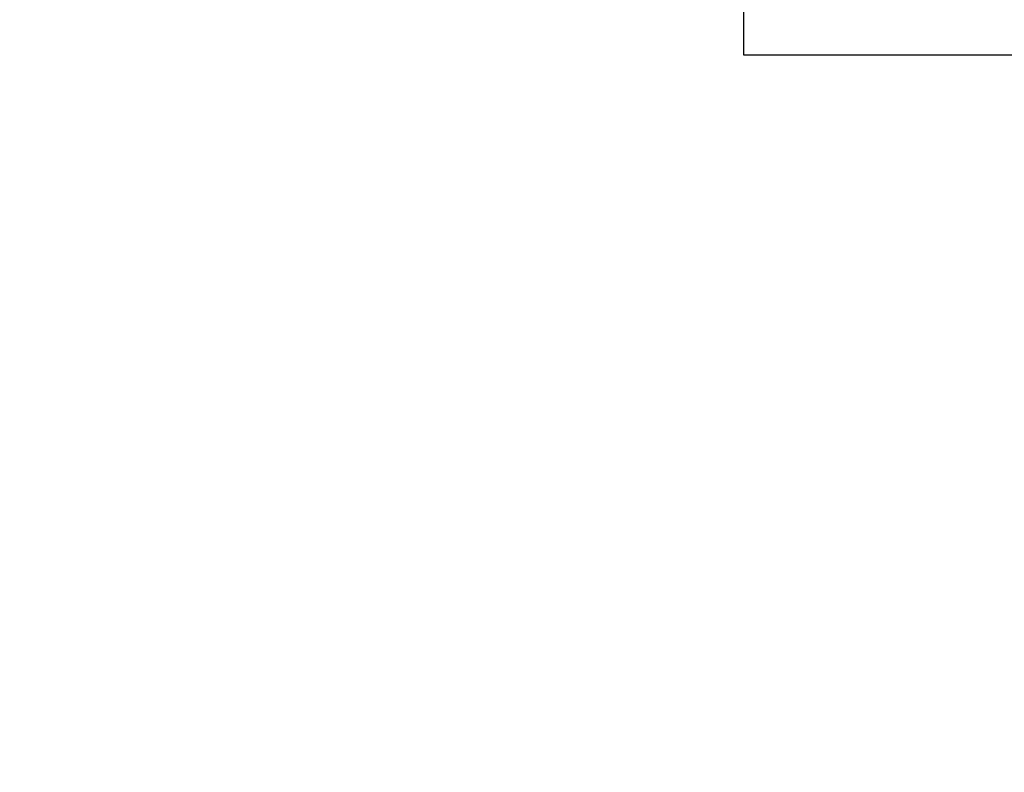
# Model space of a CAD drawing. Header units: millimetres. Extents: x 11979 to 23691, y 12825 to 41978.
# Tile 135 of 256: x 21266 to 21281, y 33549 to 33560. Entities that reach past the tile are written whole.
import ezdxf

# ---------------------------------------------------------------- set-up
doc = ezdxf.new("R2010")
doc.units = ezdxf.units.MM
doc.linetypes.add('DASHED', pattern=[19.05, 12.7, -6.35])
for name, color, linetype in [('-LI-WIDOK', 2, 'Continuous'), ('-WYMIAR', 8, 'Continuous'), ('PROJEKTOWANE', 5, 'Continuous')]:
    doc.layers.add(name, color=color, linetype=linetype)

# ---------------------------------------------------------------- blocks, each defined once
blk = doc.blocks.new('K13102_TOP')
blk.add_lwpolyline([(0.175, -0.33487, 0.058036), (0.136, 0), (-0.136, 0, 0.058036), (-0.175, -0.33487)], format="xyb")

msp = doc.modelspace()

# ---------------------------------------------------------------- hatches: boundary and pattern name
at = {"layer": '-WYMIAR'}
h = msp.add_hatch(dxfattribs=at)
h.set_pattern_fill('DACHOWKA', color=256)
h.set_pattern_definition([(0, (463900.403, 31501.895), (0, 45), [9, -6]), (0, (463907.903, 31524.395), (0, 45), [9, -6]), (90, (463897.403, 31504.895), (-15, 9e-16), [19.5, -25.5]), (90, (463904.903, 31527.395), (-15, 9e-16), [19.5, -25.5]), (45, (463909.403, 31501.895), (-22.4999964, 22.4999964), [4.2426, -27.5772]), (45, (463924.403, 31501.895), (-22.4999964, 22.4999964), [4.2426, -27.5772]), (45, (463939.403, 31501.895), (-22.4999964, 22.4999964), [4.2426, -27.5772]), (135, (463900.403, 31501.895), (-22.4999964, -22.4999964), [4.2426, -27.5772]), (135, (463915.403, 31501.895), (-22.4999964, -22.4999964), [4.2426, -27.5772]), (135, (463930.403, 31501.895), (-22.4999964, -22.4999964), [4.2426, -27.5772])])
h.paths.add_polyline_path([(21523.671, 33360.174), (21202.073, 33360.174), (21202.073, 33298.624), (21523.671, 33298.624)])
h.paths.add_polyline_path([(21575.671, 33360.174), (21534.671, 33360.174), (21534.671, 33298.624), (20925.796, 33298.405, -1.559034), (20898.303, 33298.624), (20572.505, 33298.624, -1.53309), (20545.05, 33298.493), (19916.671, 33298.624), (19916.671, 33360.174), (19875.671, 33360.174), (19875.671, 33257.624), (21575.671, 33257.624)])
h.paths.add_polyline_path([(21580.671, 33384.174), (21580.671, 33626.124), (21575.671, 33626.124), (21575.671, 33384.174), (21575.671, 33257.624), (19875.671, 33257.624), (19875.671, 33667.124), (19870.671, 33667.124), (19870.671, 33221.624), (21580.671, 33221.624)])
h.paths.add_polyline_path([(21444.488, 33267.233), (21444.488, 33291.88), (21419.76, 33291.88), (21419.76, 33267.233)], flags=16)

# ---------------------------------------------------------------- linework, layer by layer
at = {"layer": '-LI-WIDOK', "linetype": 'DASHED'}
for p, q in [((21277.073, 33559.624), (21277.073, 33613.624)), ((21326.073, 33559.624), (21277.073, 33559.624))]:
    msp.add_line(p, q, dxfattribs=at)

# ---------------------------------------------------------------- block references
at = {"layer": 'PROJEKTOWANE', "xscale": -100, "yscale": 100, "zscale": 100}
msp.add_blockref('K13102_TOP', (21249.871, 33559.624), dxfattribs=at)

doc.saveas('drawing.dxf')
